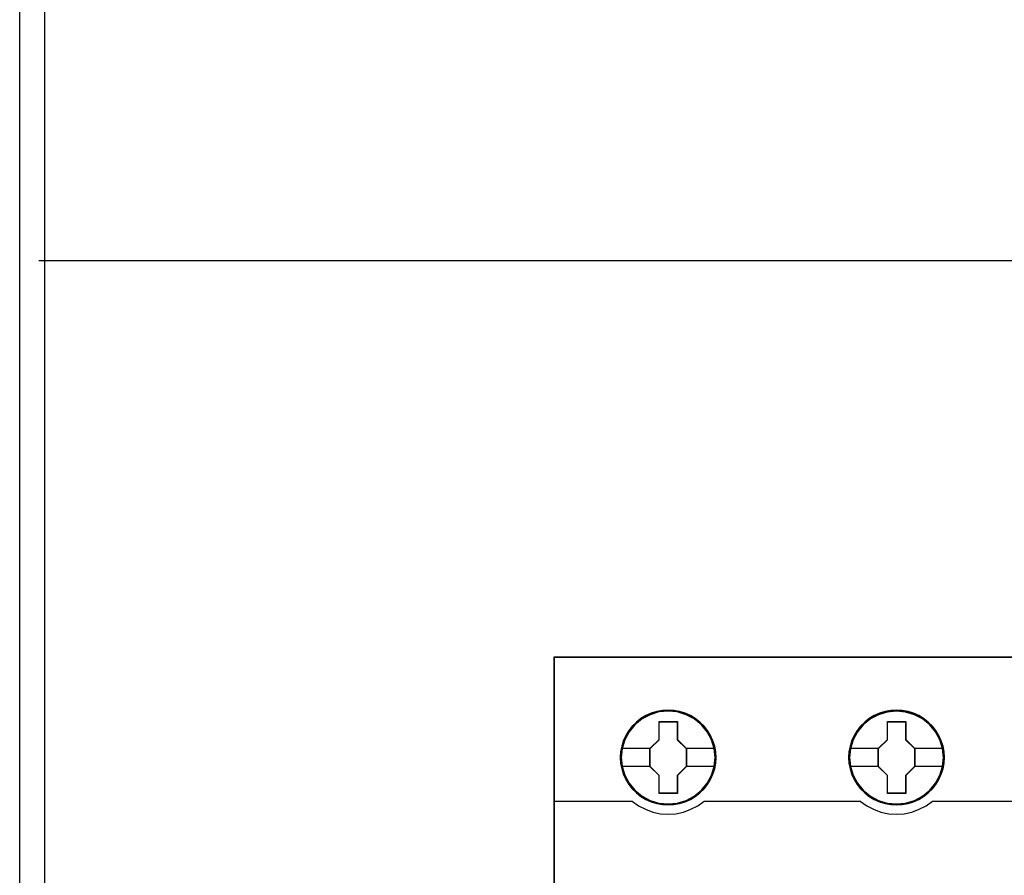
# Model space of a CAD drawing. Header units: millimetres. Extents: x 203 to 3426, y 719 to 2381.
# Tile 23 of 185: x 2512 to 2520, y 1103 to 1110. Entities that reach past the tile are written whole.
import ezdxf

# ---------------------------------------------------------------- set-up
doc = ezdxf.new("R2010")
doc.units = ezdxf.units.MM
doc.layers.add('45', color=7, linetype='Continuous')
doc.layers.add('E_Legrand_obudowy', color=7, linetype='Continuous')

# ---------------------------------------------------------------- blocks, each defined once
blk = doc.blocks.new('XL3 160 wnękowa 6x24M')
at = {"layer": 'E_Legrand_obudowy'}
for points in [[(-259.228, -72.205), (255.474, -72.205), (255.474, -1072.924), (-259.228, -1072.924), (-259.228, -72.205)], [(-257.164, -72.437), (255.694, -72.437), (255.694, -1071.563), (-257.164, -1071.563), (-257.164, -72.437)], [(256.553, -422.173), (-257.679, -422.173)]]:
    blk.add_lwpolyline(points, dxfattribs=at)
blk = doc.blocks.new('P304 TX3')
at = {"layer": '45', "color": 139}
for points in [[(72.05327, 41.032708), (-0.0215, 41.032708), (-0.0215, -41.032709), (72.05327, -41.032709), (72.05327, 41.032708)], [(72.05327, 41.032708), (-0.0215, 41.032708), (-0.0215, -41.032709), (72.05327, -41.032709), (72.05327, 41.032708)], [(72.03177, 41.011153), (0, 41.011153), (0, -41.011153), (72.03177, -41.011153), (72.03177, 41.011153)], [(12.710013, 33.112855), (12.637163, 33.832104), (12.429821, 34.512625), (12.082383, 35.148885), (11.622869, 35.702153), (11.062485, 36.155834), (10.418044, 36.493328), (9.723168, 36.709103), (9.000273, 36.775495), (8.277378, 36.709103), (7.588106, 36.493328), (6.943665, 36.155834), (6.377678, 35.702153), (5.918163, 35.148885), (5.576329, 34.512625), (5.363383, 33.832104), (5.296137, 33.112855), (5.363383, 32.399138), (5.576329, 31.707552), (5.918163, 31.082358), (6.377678, 30.523556), (6.943665, 30.069876), (7.588106, 29.732382), (8.277378, 29.52214), (9.000273, 29.450215), (9.723168, 29.52214), (10.418044, 29.732382), (11.062485, 30.069876), (11.622869, 30.523556), (12.082383, 31.082358), (12.429821, 31.707552), (12.637163, 32.399138), (12.710013, 33.112855)], [(30.719747, 33.107466), (30.646917, 33.826716), (30.439632, 34.512769), (30.097891, 35.143496), (29.632899, 35.702297), (29.072668, 36.155978), (28.434005, 36.493472), (27.733716, 36.703714), (27.011018, 36.770106), (26.28832, 36.703714), (25.593633, 36.493472), (24.95497, 36.155978), (24.394739, 35.702297), (23.929747, 35.143496), (23.582404, 34.512769), (23.375118, 33.826716), (23.302288, 33.107466), (23.375118, 32.393749), (23.582404, 31.707696), (23.929747, 31.076969), (24.394739, 30.5237), (24.95497, 30.07002), (25.593633, 29.732526), (26.28832, 29.516751), (27.011018, 29.444826), (27.733716, 29.516751), (28.434005, 29.732526), (29.072668, 30.07002), (29.632899, 30.5237), (30.097891, 31.076969), (30.439632, 31.707696), (30.646917, 32.393749), (30.719747, 33.107466)], [(30.719747, 33.112855), (30.641313, 33.832104), (30.434021, 34.512625), (30.092269, 35.148885), (29.632866, 35.702153), (29.072617, 36.155834), (28.428332, 36.493328), (27.728022, 36.709103), (27.010904, 36.775495), (26.288184, 36.709103), (25.593476, 36.493328), (24.954793, 36.155834), (24.388942, 35.702153), (23.929539, 35.148885), (23.587787, 34.512625), (23.374893, 33.832104), (23.307663, 33.112855), (23.374893, 32.399138), (23.587787, 31.707552), (23.929539, 31.082358), (24.388942, 30.523556), (24.954793, 30.069876), (25.593476, 29.732382), (26.288184, 29.52214), (27.010904, 29.450215), (27.728022, 29.52214), (28.428332, 29.732382), (29.072617, 30.069876), (29.632866, 30.523556), (30.092269, 31.082358), (30.434021, 31.707552), (30.641313, 32.399138), (30.719747, 33.112855)]]:
    blk.add_lwpolyline(points, close=True, dxfattribs=at)
at = {"layer": '45', "color": 7}
for points in [[(12.776304, 33.107394), (12.753896, 33.555525), (12.681069, 34.009188), (12.529813, 34.435188), (12.350546, 34.850124), (12.115259, 35.237397), (11.835155, 35.585943), (11.504632, 35.906826), (11.140497, 36.18345), (10.770759, 36.426879), (10.339399, 36.60945), (9.908039, 36.736697), (9.45427, 36.819685), (9.000501, 36.847347), (8.546733, 36.819685), (8.104168, 36.736697), (7.656002, 36.60945), (7.241448, 36.426879), (6.854904, 36.18345), (6.496371, 35.906826), (6.160246, 35.585943), (5.896948, 35.237397), (5.656058, 34.850124), (5.454383, 34.435188), (5.33674, 34.009188), (5.247106, 33.555525), (5.219096, 33.107394), (5.247106, 32.659264), (5.33674, 32.222198), (5.454383, 31.790665), (5.656058, 31.381262), (5.896948, 30.988457), (6.160246, 30.628846), (6.496371, 30.313495), (6.854904, 30.036871), (7.241448, 29.804507), (7.656002, 29.621935), (8.104168, 29.483623), (8.546733, 29.395104), (9.000501, 29.372974), (9.45427, 29.395104), (9.908039, 29.483623), (10.339399, 29.621935), (10.770759, 29.804507), (11.140497, 30.036871), (11.504632, 30.313495), (11.835155, 30.628846), (12.115259, 30.988457), (12.350546, 31.381262), (12.529813, 31.790665), (12.681069, 32.222198), (12.753896, 32.659264), (12.776304, 33.107394)], [(12.776304, 33.107394), (12.753896, 33.555525), (12.681069, 34.009188), (12.529813, 34.435188), (12.350546, 34.850124), (12.115259, 35.237397), (11.835155, 35.585943), (11.504632, 35.906826), (11.140497, 36.18345), (10.770759, 36.426879), (10.339399, 36.60945), (9.908039, 36.736697), (9.45427, 36.819685), (9.000501, 36.847347), (8.546733, 36.819685), (8.104168, 36.736697), (7.656002, 36.60945), (7.241448, 36.426879), (6.854904, 36.18345), (6.496371, 35.906826), (6.160246, 35.585943), (5.896948, 35.237397), (5.656058, 34.850124), (5.454383, 34.435188), (5.33674, 34.009188), (5.247106, 33.555525), (5.219096, 33.107394), (5.247106, 32.659264), (5.33674, 32.222198), (5.454383, 31.790665), (5.656058, 31.381262), (5.896948, 30.988457), (6.160246, 30.628846), (6.496371, 30.313495), (6.854904, 30.036871), (7.241448, 29.804507), (7.656002, 29.621935), (8.104168, 29.483623), (8.546733, 29.395104), (9.000501, 29.372974), (9.45427, 29.395104), (9.908039, 29.483623), (10.339399, 29.621935), (10.770759, 29.804507), (11.140497, 30.036871), (11.504632, 30.313495), (11.835155, 30.628846), (12.115259, 30.988457), (12.350546, 31.381262), (12.529813, 31.790665), (12.681069, 32.222198), (12.753896, 32.659264), (12.776304, 33.107394)], [(30.791414, 33.107394), (30.763404, 33.555525), (30.696181, 34.009188), (30.539327, 34.435188), (30.360066, 34.850124), (30.124786, 35.242929), (29.84469, 35.585943), (29.514177, 35.906826), (29.150053, 36.18345), (28.780327, 36.426879), (28.348979, 36.60945), (27.923234, 36.736697), (27.463877, 36.819685), (27.010122, 36.847347), (26.556367, 36.819685), (26.113816, 36.736697), (25.665663, 36.60945), (25.256723, 36.426879), (24.864589, 36.18345), (24.506066, 35.906826), (24.175554, 35.585943), (23.912264, 35.242929), (23.665779, 34.850124), (23.469712, 34.435188), (23.34647, 34.009188), (23.25684, 33.555525), (23.22883, 33.107394), (23.25684, 32.659264), (23.34647, 32.222198), (23.469712, 31.796198), (23.665779, 31.381262), (23.912264, 30.988457), (24.175554, 30.628846), (24.506066, 30.313495), (24.864589, 30.036871), (25.256723, 29.804507), (25.665663, 29.621935), (26.113816, 29.483623), (26.556367, 29.395104), (27.010122, 29.372974), (27.463877, 29.395104), (27.923234, 29.483623), (28.348979, 29.621935), (28.780327, 29.804507), (29.150053, 30.036871), (29.514177, 30.313495), (29.84469, 30.628846), (30.124786, 30.988457), (30.360066, 31.381262), (30.539327, 31.796198), (30.696181, 32.222198), (30.763404, 32.659264), (30.791414, 33.107394)], [(30.791414, 33.107394), (30.763404, 33.555525), (30.696181, 34.009188), (30.539327, 34.435188), (30.360066, 34.850124), (30.124786, 35.242929), (29.84469, 35.585943), (29.514177, 35.906826), (29.150053, 36.18345), (28.780327, 36.426879), (28.348979, 36.60945), (27.923234, 36.736697), (27.463877, 36.819685), (27.010122, 36.847347), (26.556367, 36.819685), (26.113816, 36.736697), (25.665663, 36.60945), (25.256723, 36.426879), (24.864589, 36.18345), (24.506066, 35.906826), (24.175554, 35.585943), (23.912264, 35.242929), (23.665779, 34.850124), (23.469712, 34.435188), (23.34647, 34.009188), (23.25684, 33.555525), (23.22883, 33.107394), (23.25684, 32.659264), (23.34647, 32.222198), (23.469712, 31.796198), (23.665779, 31.381262), (23.912264, 30.988457), (24.175554, 30.628846), (24.506066, 30.313495), (24.864589, 30.036871), (25.256723, 29.804507), (25.665663, 29.621935), (26.113816, 29.483623), (26.556367, 29.395104), (27.010122, 29.372974), (27.463877, 29.395104), (27.923234, 29.483623), (28.348979, 29.621935), (28.780327, 29.804507), (29.150053, 30.036871), (29.514177, 30.313495), (29.84469, 30.628846), (30.124786, 30.988457), (30.360066, 31.381262), (30.539327, 31.796198), (30.696181, 32.222198), (30.763404, 32.659264), (30.791414, 33.107394)], [(30.769914, 33.106511), (30.742063, 33.552165), (30.675223, 34.00332), (30.519261, 34.426966), (30.341019, 34.839608), (30.107076, 35.230242), (29.828573, 35.57136), (29.49994, 35.890469), (29.137886, 36.165564), (28.770261, 36.407647), (28.341367, 36.58921), (27.918042, 36.715753), (27.461297, 36.798282), (27.010122, 36.825791), (26.558947, 36.798282), (26.118912, 36.715753), (25.673307, 36.58921), (25.266692, 36.407647), (24.876788, 36.165564), (24.520304, 35.890469), (24.191671, 35.57136), (23.929878, 35.230242), (23.684795, 34.839608), (23.489843, 34.426966), (23.367301, 34.00332), (23.27818, 33.552165), (23.25033, 33.106511), (23.27818, 32.660858), (23.367301, 32.226208), (23.489843, 31.802563), (23.684795, 31.389921), (23.929878, 30.999286), (24.191671, 30.641663), (24.520304, 30.328055), (24.876788, 30.05296), (25.266692, 29.821881), (25.673307, 29.640318), (26.118912, 29.502771), (26.558947, 29.414741), (27.010122, 29.392733), (27.461297, 29.414741), (27.918042, 29.502771), (28.341367, 29.640318), (28.770261, 29.821881), (29.137886, 30.05296), (29.49994, 30.328055), (29.828573, 30.641663), (30.107076, 30.999286), (30.341019, 31.389921), (30.519261, 31.802563), (30.675223, 32.226208), (30.742063, 32.660858), (30.769914, 33.106511)], [(8.287427, 35.945608), (9.730323, 35.945608), (9.730323, 34.52646), (10.448942, 33.822429), (10.448942, 32.403281), (9.730323, 31.688163), (9.730323, 30.280102), (8.287427, 30.280102), (8.287427, 31.688163), (7.551833, 32.403281), (7.551833, 33.822429), (8.287427, 34.52646), (8.287427, 35.945608)], [(8.287427, 35.945608), (9.730323, 35.945608), (9.730323, 35.945608), (9.730323, 34.52646), (9.730323, 34.52646), (10.448942, 33.822429), (10.448942, 33.822429), (10.448942, 32.403281), (10.448942, 32.403281), (9.730323, 31.688163), (9.730323, 31.688163), (9.730323, 30.280102), (9.730323, 30.280102), (8.287427, 30.280102), (8.287427, 30.280102), (8.287427, 31.688163), (8.287427, 31.688163), (7.551833, 32.403281), (7.551833, 32.403281), (7.551833, 33.822429), (7.551833, 33.822429), (8.287427, 34.52646), (8.287427, 34.52646), (8.287427, 35.945608), (8.287427, 35.945608)], [(8.298009, 35.924053), (9.719489, 35.924053), (9.719489, 34.515703), (10.427442, 33.81703), (10.427442, 32.40868), (9.719489, 31.699004), (9.719489, 30.301657), (8.298009, 30.301657), (8.298009, 31.699004), (7.573333, 32.40868), (7.573333, 33.81703), (8.298009, 34.515703), (8.298009, 35.924053)], [(26.304153, 35.945608), (27.740502, 35.945608), (27.740502, 34.526421), (28.458676, 33.827915), (28.458676, 32.403184), (27.740502, 31.688047), (27.740502, 30.285491), (26.304153, 30.285491), (26.304153, 31.688047), (25.563359, 32.403184), (25.563359, 33.827915), (26.304153, 34.526421), (26.304153, 35.945608)], [(26.304153, 35.945608), (27.740502, 35.945608), (27.740502, 35.945608), (27.740502, 34.526421), (27.740502, 34.526421), (28.458676, 33.827915), (28.458676, 33.827915), (28.458676, 32.403184), (28.458676, 32.403184), (27.740502, 31.688047), (27.740502, 31.688047), (27.740502, 30.285491), (27.740502, 30.285491), (26.304153, 30.285491), (26.304153, 30.285491), (26.304153, 31.688047), (26.304153, 31.688047), (25.563359, 32.403184), (25.563359, 32.403184), (25.563359, 33.827915), (25.563359, 33.827915), (26.304153, 34.526421), (26.304153, 34.526421), (26.304153, 35.945608), (26.304153, 35.945608)], [(26.314651, 35.924053), (27.729668, 35.924053), (27.729668, 34.515675), (28.437177, 33.822489), (28.437177, 32.40861), (27.729668, 31.698919), (27.729668, 30.307046), (26.314651, 30.307046), (26.314651, 31.698919), (25.584859, 32.40861), (25.584859, 33.822489), (26.314651, 34.515675), (26.314651, 35.924053)]]:
    blk.add_lwpolyline(points, close=True, dxfattribs=at)
at = {"layer": '45', "color": 59}
blk.add_lwpolyline([(12.754805, 33.106511), (12.732524, 33.552165), (12.660111, 34.00332), (12.509715, 34.426966), (12.331469, 34.839608), (12.09752, 35.22474), (11.81901, 35.57136), (11.490368, 35.890469), (11.128304, 36.165564), (10.760671, 36.407647), (10.331765, 36.58921), (9.902859, 36.715753), (9.451672, 36.798282), (9.000485, 36.825791), (8.549299, 36.798282), (8.109252, 36.715753), (7.663636, 36.58921), (7.25144, 36.407647), (6.867096, 36.165564), (6.510603, 35.890469), (6.176391, 35.57136), (5.914591, 35.22474), (5.675072, 34.839608), (5.474545, 34.426966), (5.35757, 34.00332), (5.268447, 33.552165), (5.240596, 33.106511), (5.268447, 32.660858), (5.35757, 32.226208), (5.474545, 31.797061), (5.675072, 31.389921), (5.914591, 30.999286), (6.176391, 30.641663), (6.510603, 30.328055), (6.867096, 30.05296), (7.25144, 29.821881), (7.663636, 29.640318), (8.109252, 29.502771), (8.549299, 29.414741), (9.000485, 29.392733), (9.451672, 29.414741), (9.902859, 29.502771), (10.331765, 29.640318), (10.760671, 29.821881), (11.128304, 30.05296), (11.490368, 30.328055), (11.81901, 30.641663), (12.09752, 30.999286), (12.331469, 31.389921), (12.509715, 31.797061), (12.660111, 32.226208), (12.732524, 32.660858), (12.754805, 33.106511)], close=True, dxfattribs=at)
at = {"layer": '45', "color": 7}
for points in [[(5.290762, 33.838557), (7.596625, 33.838557)], [(10.404151, 33.838557), (12.710013, 33.838557)], [(23.302288, 33.843946), (25.606359, 33.843946)], [(28.413885, 33.843946), (30.719747, 33.843946)], [(5.290762, 32.430264), (7.596625, 32.430264)], [(10.404151, 32.430264), (12.710013, 32.430264)], [(23.302288, 32.430264), (25.606359, 32.430264)], [(28.413885, 32.430264), (30.719747, 32.430264)]]:
    blk.add_lwpolyline(points, dxfattribs=at)
at = {"layer": '45', "color": 139}
for points in [[(-0.0215, 29.669362), (6.199132, 29.669362)], [(6.154341, 29.669362), (6.653922, 29.312978), (7.204022, 29.025571), (7.782189, 28.807142), (8.388422, 28.680683), (8.994655, 28.634698), (9.617728, 28.680683), (10.223961, 28.807142), (10.802128, 29.025571), (11.346615, 29.312978), (11.85181, 29.669362)], [(11.807018, 29.669362), (24.203491, 29.669362)], [(24.1587, 29.669362), (24.663873, 29.312978), (25.208338, 29.025571), (25.78648, 28.807142), (26.398301, 28.680683), (27.004509, 28.634698), (27.627556, 28.680683), (28.233764, 28.807142), (28.811906, 29.025571), (29.356371, 29.312978), (29.861544, 29.669362)], [(29.818544, 29.669362), (42.215017, 29.669362)]]:
    blk.add_lwpolyline(points, dxfattribs=at)
blk = doc.blocks.new('G$CCC6CD2FA')
at = {"xscale": 0.103478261, "yscale": 0.103478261, "zscale": 0.103478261}
blk.add_blockref('P304 TX3', (-133.7476, 28.7038), dxfattribs=at)
at = {"layer": 'E_Legrand_obudowy', "color": 67, "true_color": 0x727430, "xscale": 0.1, "yscale": 0.1, "zscale": 0.1}
blk.add_blockref('XL3 160 wnękowa 6x24M', (-112.1857, 78.4038), dxfattribs=at)

msp = doc.modelspace()

# ---------------------------------------------------------------- block references
msp.add_blockref('G$CCC6CD2FA', (2650.3343, 1071.6878))

doc.saveas('drawing.dxf')
